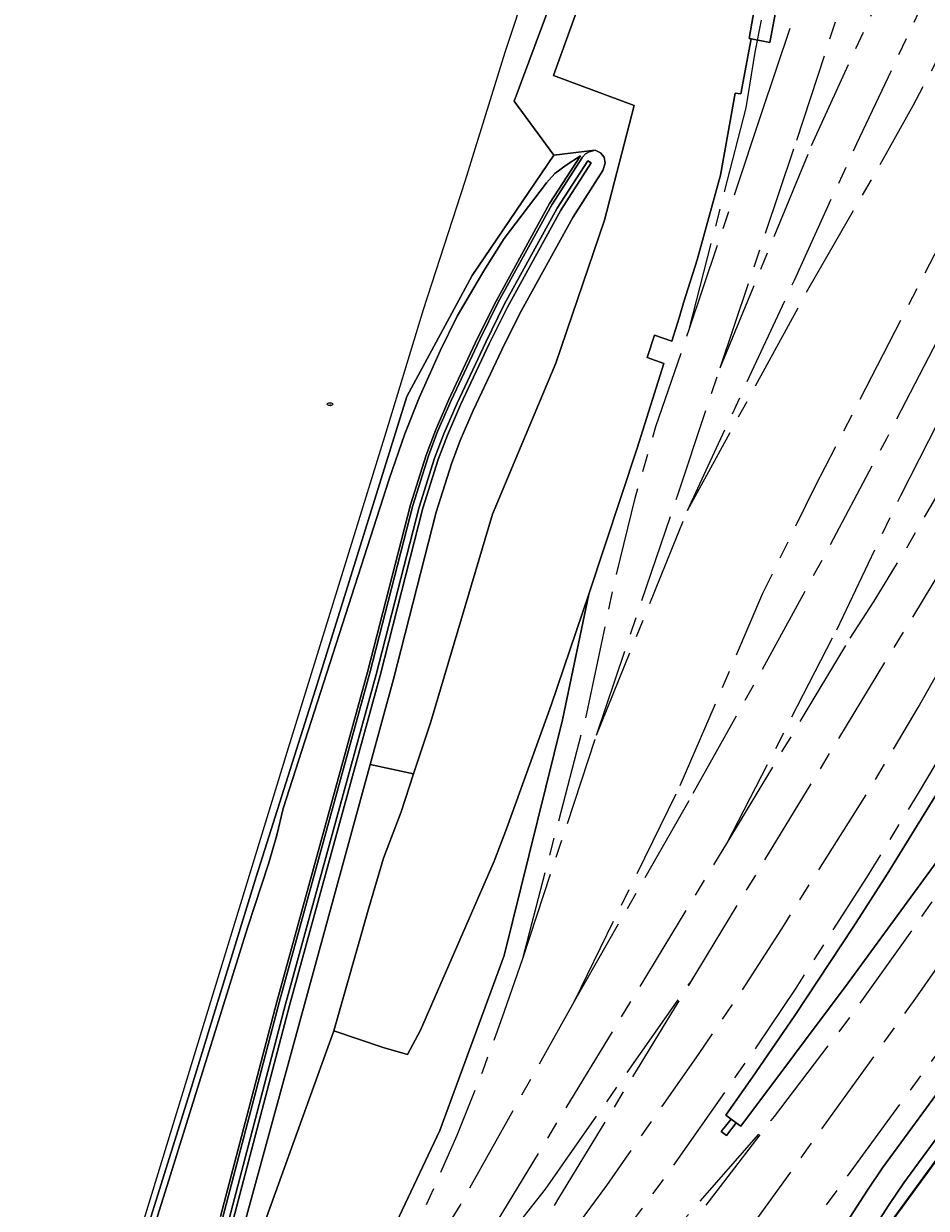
# Model space of a CAD drawing. Header units: metres. Extents: x 187482 to 189800, y 333582 to 335019.
# Tile 116 of 256: x 187863 to 187965, y 334447 to 334580. Entities that reach past the tile are written whole.
import ezdxf
from ezdxf.enums import TextEntityAlignment as Align

# ---------------------------------------------------------------- set-up
doc = ezdxf.new("R2010")
doc.units = ezdxf.units.M
doc.linetypes.add('AM-AS-SO', pattern=[16, 10, -2, 2, -2])
doc.layers.get('0').update_dxf_attribs({"color": 252, "lineweight": 18})
for name, color, linetype, lineweight in [('B-WE-AM-AS_SPOOR_TREIN-G', 252, 'AM-AS-SO', 18), ('B-WE-GR-GRAS-GV', 252, 'Continuous', 18), ('B-WE-GR-HAAG-G', 252, 'GR-HAAG1-SO', 18), ('B-WE-GR-STRUIK-GV', 252, 'Continuous', 18), ('B-WE-GW-TALUD_KRUIN-G', 252, 'Continuous', 18), ('B-WE-IE-MEUBILAIR-S', 252, 'Continuous', 18), ('B-WE-IE-TERREINAFSCHEIDING_KUNSTMATIG_HEKWERK-G', 252, 'IE-TERREINAFSCHEIDING_KUNSTMATIG-SO', 18), ('B-WE-KW-KUNSTWERK_PERRON-GV', 252, 'Continuous', 18), ('B-WE-OG-TERREIN_ERF-GV', 252, 'Continuous', 18), ('B-WE-OG-TERREIN_OEVER-GV', 252, 'Continuous', 18), ('B-WE-OG-WATER_GREPPEL-GV', 252, 'Continuous', 18), ('B-WE-VH-GESLOTENVERHARDING-GV', 252, 'Continuous', 18), ('B-WE-VH-HALFVERHARDING-GV', 252, 'Continuous', 18), ('B-WE-VH-OPENVERHARDING-GV', 252, 'Continuous', 18)]:
    doc.layers.add(name, color=color, linetype=linetype, lineweight=lineweight)
doc.styles.add('NLCS-ISO', font='NLCS-ISO.ttf')
doc.linetypes.add('GR-HAAG1-SO', pattern='A,6,[176,NLCS.SHX,S=0.125,R=0,X=0,Y=0],-2', length=8)
doc.linetypes.add('IE-TERREINAFSCHEIDING_KUNSTMATIG-SO', pattern='A,4,[82,NLCS.SHX,S=0.75,R=90,X=0,Y=0],4,-2', length=10)

# ---------------------------------------------------------------- blocks, each defined once
blk = doc.blocks.new('SIE-MEUBILAIR_PUT_BRANDKRAAN-SO')
blk.add_ellipse((0, 0), major_axis=(1.25, 0), ratio=0.54)
at = {"style": 'NLCS-ISO'}
blk.add_text('bk', height=0.75, dxfattribs=at).set_placement((0.03, 0), align=Align.MIDDLE_CENTER)

msp = doc.modelspace()

# ---------------------------------------------------------------- linework, layer by layer
at = {"layer": 'B-WE-AM-AS_SPOOR_TREIN-G', "flags": 128}
for points in [[(187938.431, 334472.273), (187966.887, 334519.041), (187975.391, 334533.802), (187979.385, 334541.083), (187985.197, 334552.093), (187990.049, 334561.499), (187995.142, 334571.816), (188001.43, 334584.955), (188005.756, 334594.295), (188016.478, 334617.98), (188024.761, 334636.572), (188035.223, 334661.425), (188041.413, 334677.004), (188047.762, 334693.676), (188115.331, 334876.742), (188136.513, 334934.348), (188158.323, 334993.195), (188161.255, 335001.363), (188165.792, 335014.428), (188166.464, 335016.548)], [(187938.672, 334493.436), (187946.116, 334506.742), (187954.113, 334521.419), (187960.454, 334533.371), (187966.931, 334545.875), (187973.813, 334559.553), (187981.266, 334574.814), (187988.057, 334588.974), (187993.186, 334599.933), (188000.593, 334616.074), (188008.727, 334634.325), (188017.293, 334653.815), (188024.408, 334670.949), (188038.032, 334706.632), (188058.672, 334762.709), (188074.827, 334806.249), (188083.775, 334830.9), (188089.471, 334846.134), (188103.401, 334884.1), (188118.557, 334924.41), (188125.223, 334942.945), (188130.53, 334957.434), (188142.619, 334990.031), (188148.213, 335006.17), (188151.51, 335016.548)], [(187954.837, 334511.83), (187962.043, 334526.969), (187966.248, 334535.208), (187975.563, 334552.636), (187981.525, 334564.406), (187986.208, 334574.368), (188005.795, 334617.252), (188016.658, 334641.249), (188019.742, 334648.181), (188024.766, 334659.83), (188029.569, 334671.414), (188034.186, 334683.204), (188051.598, 334730.354), (188060.422, 334753.748), (188069.061, 334777.643), (188086.49, 334825.063), (188095.09, 334848.753), (188109.193, 334886.524), (188117.534, 334909.516), (188150.216, 334998.254), (188156.189, 335015.643), (188156.464, 335016.548)], [(187956.355, 334510.895), (187959.044, 334515.059), (187962.514, 334520.746), (187970.564, 334534.526), (187979.988, 334552.024), (187985.446, 334562.992), (187988.169, 334568.548), (187998.707, 334590.625), (188007.43, 334609.632), (188027.44, 334654.643), (188030.3, 334661.501), (188033.429, 334669.335), (188043.97, 334696.757), (188093.468, 334831.115), (188101.653, 334853.228), (188109.488, 334874.097), (188118.162, 334897.684), (188126.498, 334920.915), (188134.585, 334942.418), (188145.188, 334971.724), (188150.494, 334985.887), (188155.219, 334998.916), (188160.485, 335014.53), (188161.083, 335016.548)], [(187916.256, 334432.315), (187920.755, 334438.174), (187928.935, 334449.311), (187939.275, 334464.045), (187943.888, 334470.833), (187948.632, 334478.187), (187958.739, 334494.234), (187964.003, 334503.084), (187969.281, 334512.371), (187974.816, 334522.348), (187980.981, 334534.027), (187989.084, 334549.899), (187997.28, 334566.738), (188005.51, 334584.113), (188013.748, 334601.918), (188020.456, 334616.659), (188030.715, 334639.851), (188040.092, 334662.068), (188051.048, 334689.775), (188056.472, 334704.06), (188072.17, 334746.598), (188081.808, 334773.185)], [(187917.202, 334426.044), (187931.393, 334444.644), (187934.96, 334449.452), (187945.858, 334464.958), (187950.257, 334471.522), (187958.204, 334483.959), (187964.047, 334493.447), (187969.483, 334502.659), (187975.526, 334513.22), (187981.554, 334524.336), (187987.318, 334535.468), (187992.609, 334546.137), (187999.019, 334559.596), (188006.44, 334575.467), (188024.831, 334615.418), (188034.439, 334636.944), (188042.716, 334656.552), (188050.509, 334676.156), (188057.969, 334695.755), (188086.016, 334771.69)], [(187944.645, 334570.599), (187945.659, 334576.843), (187948.65, 334591.929), (187949.871, 334598.944), (187953.116, 334615.943), (187958.091, 334642.787), (187959.142, 334648.03), (187960.952, 334657.603), (187962.264, 334663.821), (187963.73, 334669.841), (187964.862, 334674.376), (187966.346, 334679.462), (187967.832, 334684.012), (187970.854, 334692.465), (187977.211, 334709.563), (187982.373, 334723.42)], [(187857.924, 334324.118), (187861.126, 334327.444), (187869.403, 334336.405), (187877.381, 334345.633), (187885.052, 334355.117), (187907.055, 334383.766), (187919.446, 334400.306), (187964.037, 334461.269), (188014.121, 334529.555), (188019.373, 334536.952), (188024.886, 334545.059), (188030.999, 334554.291), (188033.928, 334558.91), (188041.848, 334572.091), (188047.589, 334581.858), (188054.325, 334594.331), (188058.42, 334602.463), (188063.933, 334614.001), (188068.761, 334624.627), (188073.46, 334635.607), (188076.268, 334642.517), (188085.612, 334667.598), (188104.52, 334718.62)], [(187946.409, 334570.073), (187955.637, 334597.62), (187969.388, 334637.658), (187982.349, 334674.361), (187998.219, 334717.391)], [(187952.002, 334566.367), (187959.204, 334582.114), (187990.113, 334648.603), (187998.298, 334667.591), (188002.125, 334676.956), (188009.914, 334697.146), (188011.509, 334701.061), (188015.336, 334710.878)], [(187950.059, 334551.199), (187957.086, 334566.562), (187964.544, 334582.33), (187977.862, 334611.21), (187987.403, 334631.569), (187996.85, 334652.505), (188004.717, 334670.913), (188014.314, 334695.475), (188019.739, 334709.269)], [(187951.725, 334550.372), (187960.07, 334564.823), (187963.45, 334570.86), (187966.528, 334576.751), (187969.051, 334581.769), (187978.542, 334601.765), (187988.233, 334622.487), (187999.836, 334648.12), (188002.456, 334654.061), (188006.825, 334664.352), (188014.166, 334682.62), (188017.282, 334690.61), (188023.798, 334707.545)], [(187937.215, 334494.31), (187946.507, 334515.968), (187952.418, 334527.978), (187965.835, 334554.04), (187972.079, 334566.428), (187977.089, 334576.523), (187983.81, 334590.62), (188006.741, 334640.833), (188013.517, 334656.34), (188019.922, 334671.684), (188026.931, 334689.607)], [(187950.337, 334566.95), (187954.893, 334580.885)], [(187938.204, 334545.639), (187944.645, 334570.599)], [(187938.204, 334545.639), (187946.409, 334570.073)], [(187941.712, 334541.326), (187950.337, 334566.95)], [(187941.712, 334541.326), (187952.002, 334566.367)], [(187938.018, 334525.268), (187950.059, 334551.199)], [(187938.018, 334525.268), (187951.725, 334550.372)], [(187926.68, 334502.406), (187929.829, 334517.277), (187932.128, 334526.664), (187934.466, 334534.729), (187938.204, 334545.639)], [(187936.927, 334527.049), (187941.712, 334541.326)], [(187947.803, 334457.06), (187956.858, 334468.919), (187965.824, 334481.552), (187984.162, 334508.334), (188003.004, 334537.255)], [(187927.77, 334499.965), (187936.927, 334527.049)], [(187927.77, 334499.965), (187938.018, 334525.268)], [(187942.461, 334487.805), (187954.837, 334511.83)], [(187942.461, 334487.805), (187956.355, 334510.895)], [(187919.469, 334474.856), (187926.68, 334502.406)], [(187919.469, 334474.856), (187927.77, 334499.965)], [(187934.4, 334429.753), (187950.982, 334452.625), (187963.922, 334470.645), (187974.979, 334486.553), (187981.823, 334496.664)], [(187925.293, 334470.059), (187937.215, 334494.31)], [(187925.293, 334470.059), (187938.672, 334493.436)], [(187916.05, 334444.366), (187942.461, 334487.805)], [(187903.697, 334436.207), (187907.839, 334445.292), (187912.072, 334454.958), (187914.979, 334462.178), (187917.421, 334468.902), (187919.469, 334474.856)], [(187922.041, 334448.898), (187938.431, 334472.273)], [(187923.534, 334447.871), (187938.431, 334472.273)], [(187905.348, 334435.274), (187912.41, 334447.036), (187925.293, 334470.059)], [(187928.875, 334435.526), (187947.803, 334457.06)], [(187930.326, 334434.433), (187947.803, 334457.06)], [(187917.569, 334443.253), (187922.041, 334448.898)], [(187914.703, 334433.399), (187923.534, 334447.871)]]:
    msp.add_lwpolyline(points, dxfattribs=at)
at = {"layer": 'B-WE-GR-GRAS-GV', "flags": 128}
for points in [[(187947.872, 334427.315), (187963.512, 334448.733), (187966.556, 334452.902), (188001.978, 334501.409), (188009.558, 334511.938), (188009.969, 334512.509), (188027.235, 334536.494), (188034.408, 334547.092), (188047.724, 334568.253), (188055.362, 334582.038)], [(188054.173, 334582.489), (188052.106, 334579.16), (188046.51, 334569.41), (188039.064, 334555.947), (188037.717, 334553.702), (188035.949, 334551.042), (188026.077, 334536.862), (188017.752, 334525.043), (188007.41, 334511.278), (187992.595, 334490.753), (187962.387, 334449.58), (187960.738, 334447.155), (187955.228, 334438.614)]]:
    msp.add_lwpolyline(points, dxfattribs=at)
at = {"layer": 'B-WE-GR-GRAS-GV'}
msp.add_lwpolyline([(187888.851, 334440.832), (187898.211, 334466.694), (187902.125, 334480.551), (187903.797, 334486.119), (187905.777, 334491.369), (187907.179, 334495.614), (187902.27, 334496.692), (187888.154, 334445.137)], dxfattribs=at)
at = {"layer": 'B-WE-GR-HAAG-G', "ltscale": 0.2, "flags": 128}
msp.add_lwpolyline([(187866.299, 334411.395), (187867.167, 334414.132), (187868.795, 334419.261), (187892.943, 334498.065), (187904.098, 334534.079), (187908.274, 334547.908), (187913.002, 334562.354), (187917.479, 334576.849), (187922.726, 334592.722), (187935.081, 334630.664), (187948.15, 334666.558), (187954.353, 334667.197)], dxfattribs=at)
at = {"layer": 'B-WE-GR-STRUIK-GV', "flags": 128}
for points in [[(187924.381, 334587.176), (187918.508, 334571.343), (187922.984, 334565.274), (187927.614, 334565.838), (187928.21, 334565.541), (187928.642, 334565.023), (187928.752, 334564.376), (187928.506, 334563.547), (187925.093, 334558.261), (187919.141, 334547.43), (187917.108, 334543.337), (187913.902, 334536.509), (187912.434, 334533.141), (187911.441, 334530.512), (187909.724, 334525.083), (187904.911, 334506.294), (187902.27, 334496.692), (187907.179, 334495.614), (187909.084, 334501.382), (187916.073, 334524.838), (187923.184, 334541.834), (187928.664, 334557.962), (187932.031, 334570.848), (187922.917, 334574.23), (187930.597, 334595.451)], [(187885.695, 334445.731), (187892.04, 334469.876), (187902.252, 334507), (187907.078, 334525.839), (187908.84, 334531.414), (187909.885, 334534.177), (187911.395, 334537.643), (187914.63, 334544.534), (187916.703, 334548.705), (187922.729, 334559.671), (187926.195, 334565.039), (187926.537, 334565.403), (187926.955, 334565.648), (187927.614, 334565.838), (187922.984, 334565.274), (187913.777, 334551.719), (187906.429, 334538.082), (187896.138, 334505.128), (187889.444, 334484.053), (187882.167, 334460.353), (187868.438, 334416.461)], [(187885.428, 334445.805), (187891.773, 334469.948), (187901.984, 334507.071), (187906.812, 334525.916), (187908.579, 334531.505), (187909.628, 334534.282), (187911.143, 334537.758), (187914.381, 334544.655), (187916.457, 334548.833), (187922.491, 334559.813), (187925.962, 334565.189), (187924.361, 334564.139), (187923.098, 334563.197), (187922.127, 334562.153), (187917.381, 334555.868), (187915.085, 334552.254), (187912.094, 334547.125), (187910.174, 334543.238), (187907.8, 334537.934), (187906.191, 334533.893), (187904.422, 334528.81), (187892.472, 334491.721), (187891.771, 334488.723), (187890.875, 334485.624), (187888.481, 334478.292), (187879.625, 334449.906), (187870.176, 334419.999)], [(187870.176, 334419.999), (187879.625, 334449.906), (187888.481, 334478.292), (187890.875, 334485.624), (187891.771, 334488.723), (187892.472, 334491.721), (187904.422, 334528.81), (187906.191, 334533.893), (187907.8, 334537.934), (187910.174, 334543.238), (187912.094, 334547.125), (187915.085, 334552.254), (187917.381, 334555.868), (187922.127, 334562.153), (187923.098, 334563.197), (187924.361, 334564.139), (187925.962, 334565.189), (187922.491, 334559.813), (187916.457, 334548.833), (187914.381, 334544.655), (187911.143, 334537.758), (187909.628, 334534.282), (187908.579, 334531.505), (187906.812, 334525.916), (187901.984, 334507.071), (187891.773, 334469.948), (187885.428, 334445.805)]]:
    msp.add_lwpolyline(points, dxfattribs=at)
at = {"layer": 'B-WE-GW-TALUD_KRUIN-G', "flags": 128}
msp.add_lwpolyline([(187925.962, 334565.189), (187924.361, 334564.139), (187923.098, 334563.197), (187922.127, 334562.153), (187917.381, 334555.868), (187915.085, 334552.254), (187912.094, 334547.125), (187910.174, 334543.238), (187907.8, 334537.934), (187906.191, 334533.893), (187904.422, 334528.81), (187892.472, 334491.721), (187891.771, 334488.723), (187890.875, 334485.624), (187888.481, 334478.292), (187879.625, 334449.906), (187870.176, 334419.999)], dxfattribs=at)
at = {"layer": 'B-WE-IE-TERREINAFSCHEIDING_KUNSTMATIG_HEKWERK-G', "ltscale": 0.2, "flags": 128}
for points in [[(187867.429, 334410.904), (187868.438, 334416.461), (187882.167, 334460.353), (187889.444, 334484.053), (187896.138, 334505.128), (187906.429, 334538.082), (187913.777, 334551.719), (187922.984, 334565.274), (187918.508, 334571.343), (187924.381, 334587.176), (187931.943, 334607.186), (187936.779, 334620.586), (187942.27, 334634.707), (187948.098, 334649.985), (187955.577, 334670.727), (187957.982, 334677.232), (187958.526, 334677.025), (187960.412, 334681.823), (187959.818, 334682.067), (187962.087, 334687.867), (187966.22, 334698.907), (187966.911, 334701.147), (187969.455, 334708.035), (187971.442, 334713.257), (187973.839, 334719.605), (187977.887, 334730.567), (187986.88, 334727.228), (187997.421, 334723.263), (188002.14, 334721.58), (188004.311, 334720.725), (188015.561, 334716.645), (188022.525, 334714.024), (188026.954, 334712.419), (188027.92, 334714.667), (188028.708, 334716.927), (188029.459, 334719.09), (188033.679, 334730.365), (188036.309, 334737.597), (188038.882, 334744.597), (188040.304, 334748.36), (188044.63, 334760.164), (188047.344, 334767.5), (188049.577, 334773.439), (188052.341, 334781.207), (188051.604, 334781.491), (188049.529, 334782.197)], [(187945.747, 334409.26), (187942.23, 334411.838), (187938.409, 334414.679), (187941.544, 334418.768), (187949.26, 334429.122), (187954.548, 334436.264), (187959.882, 334443.557), (187961.482, 334445.848), (187975.096, 334464.5), (188001.978, 334501.409), (188027.235, 334536.494), (188034.408, 334547.092), (188042.455, 334559.442), (188044.537, 334562.852), (188048.069, 334568.785), (188049.146, 334570.847), (188052.209, 334576.078), (188056.186, 334582.776), (188057.156, 334584.934), (188056.09, 334588.986), (188058.249, 334593.106)], [(187966.576, 334452.868), (187947.898, 334427.295)]]:
    msp.add_lwpolyline(points, dxfattribs=at)
at = {"layer": 'B-WE-KW-KUNSTWERK_PERRON-GV', "flags": 128}
msp.add_lwpolyline([(188177.852, 335016.548), (188177.083, 335014.334), (188163.437, 334976.889), (188140.554, 334914.922), (188117.013, 334850.333), (188100.254, 334805.433), (188054.082, 334680.376), (188042.657, 334651.301), (188036.333, 334636.488), (188032.047, 334626.75), (188011.447, 334581.851), (187998.097, 334553.431), (187991.594, 334539.848), (187987.831, 334532.379), (187984.205, 334525.348), (187978.803, 334515.34), (187974.49, 334507.671), (187970.676, 334501.053), (187966.362, 334493.834), (187960.523, 334484.339), (187956.697, 334478.384), (187950.108, 334468.425), (187945.357, 334461.482), (187942.428, 334457.329)], dxfattribs=at)
at = {"layer": 'B-WE-KW-KUNSTWERK_PERRON-GV'}
msp.add_lwpolyline([(187942.428, 334457.329), (187942.331, 334457.191), (187942.925, 334456.754), (187943.49, 334456.34), (187944.014, 334455.955), (187956.117, 334472.093), (187967.996, 334488.307)], dxfattribs=at)
at = {"layer": 'B-WE-OG-TERREIN_ERF-GV', "flags": 128}
for points in [[(187868.438, 334416.461), (187882.167, 334460.353), (187889.444, 334484.053), (187896.138, 334505.128), (187906.429, 334538.082), (187913.777, 334551.719), (187922.984, 334565.274), (187918.508, 334571.343), (187924.381, 334587.176), (187931.943, 334607.186)], [(187969.811, 334446.603), (187968.564, 334449.476), (187966.556, 334452.902), (187963.512, 334448.733), (187947.872, 334427.315)]]:
    msp.add_lwpolyline(points, dxfattribs=at)
at = {"layer": 'B-WE-OG-TERREIN_OEVER-GV', "flags": 128}
for points in [[(187888.154, 334445.137), (187902.27, 334496.692), (187904.911, 334506.294), (187909.724, 334525.083), (187911.441, 334530.512), (187912.434, 334533.141), (187913.902, 334536.509), (187917.108, 334543.337), (187919.141, 334547.43), (187925.093, 334558.261), (187928.506, 334563.547), (187928.752, 334564.376), (187928.642, 334565.023), (187928.21, 334565.541), (187927.614, 334565.838), (187926.955, 334565.648), (187926.537, 334565.403), (187926.195, 334565.039), (187922.729, 334559.671), (187916.703, 334548.705), (187914.63, 334544.534), (187911.395, 334537.643), (187909.885, 334534.177), (187908.84, 334531.414), (187907.078, 334525.839), (187902.252, 334507), (187892.04, 334469.876), (187885.695, 334445.731)], [(187886.405, 334445.536), (187892.751, 334469.685), (187902.963, 334506.811), (187907.786, 334525.637), (187909.536, 334531.173), (187910.567, 334533.9), (187912.066, 334537.34), (187915.293, 334544.214), (187917.355, 334548.364), (187923.361, 334559.294), (187926.813, 334564.64), (187927.19, 334564.396), (187923.747, 334559.064), (187917.753, 334548.156), (187915.697, 334544.019), (187912.475, 334537.155), (187910.983, 334533.731), (187909.96, 334531.026), (187908.218, 334525.514), (187903.397, 334506.696), (187893.185, 334469.568), (187886.838, 334445.417)]]:
    msp.add_lwpolyline(points, dxfattribs=at)
at = {"layer": 'B-WE-OG-WATER_GREPPEL-GV', "flags": 128}
msp.add_lwpolyline([(187886.838, 334445.417), (187893.185, 334469.568), (187903.397, 334506.696), (187908.218, 334525.514), (187909.96, 334531.026), (187910.983, 334533.731), (187912.475, 334537.155), (187915.697, 334544.019), (187917.753, 334548.156), (187923.747, 334559.064), (187927.19, 334564.396), (187926.813, 334564.64), (187923.361, 334559.294), (187917.355, 334548.364), (187915.293, 334544.214), (187912.066, 334537.34), (187910.567, 334533.9), (187909.536, 334531.173), (187907.786, 334525.637), (187902.963, 334506.811), (187892.751, 334469.685), (187886.405, 334445.536)], dxfattribs=at)
at = {"layer": 'B-WE-VH-GESLOTENVERHARDING-GV', "flags": 128}
for points in [[(187945.192, 334578.367), (187947.306, 334577.933), (187948.286, 334583.173), (187958.465, 334637.61), (187963.28, 334662.525), (187963.165, 334662.551), (187960.898, 334663.057), (187960.643, 334661.755), (187960.239, 334659.691), (187957.299, 334644.656), (187953.471, 334624.139), (187950.138, 334606.003), (187946.552, 334587.488), (187944.962, 334578.414)], [(187942.399, 334454.933), (187943.49, 334456.34), (187942.925, 334456.754), (187941.827, 334455.369)]]:
    msp.add_lwpolyline(points, close=True, dxfattribs=at)
at = {"layer": 'B-WE-VH-HALFVERHARDING-GV'}
for points in [[(187943.49, 334456.34), (187942.399, 334454.933), (187941.827, 334455.369), (187942.925, 334456.754), (187942.331, 334457.191), (187942.428, 334457.329), (187945.357, 334461.482), (187950.108, 334468.425), (187956.697, 334478.384), (187960.523, 334484.339), (187966.362, 334493.834), (187970.676, 334501.053), (187974.49, 334507.671), (187978.803, 334515.34), (187984.205, 334525.348), (187987.831, 334532.379), (187991.594, 334539.848), (187998.097, 334553.431), (188011.447, 334581.851), (188032.047, 334626.75), (188036.333, 334636.488), (188042.657, 334651.301), (188054.082, 334680.376), (188100.254, 334805.433)], [(187948.286, 334583.173), (187947.306, 334577.933), (187945.192, 334578.367), (187944.04, 334572.159), (187943.381, 334572.246), (187941.747, 334563.012), (187939.124, 334553.498), (187937.583, 334548.638), (187937.08, 334546.964), (187936.262, 334544.337), (187934.31, 334545.008), (187933.486, 334542.493), (187935.374, 334541.827), (187932.352, 334532.295), (187926.894, 334515.848), (187923.953, 334501.695), (187917.365, 334475.183), (187910.142, 334455.498), (187903.316, 334441.052)]]:
    msp.add_lwpolyline(points, dxfattribs=at)
at = {"layer": 'B-WE-VH-HALFVERHARDING-GV', "flags": 128}
for points in [[(187955.228, 334438.614), (187960.738, 334447.155), (187962.387, 334449.58), (187992.595, 334490.753), (188007.41, 334511.278), (188017.752, 334525.043), (188026.077, 334536.862), (188035.949, 334551.042), (188037.717, 334553.702), (188039.064, 334555.947), (188046.51, 334569.41), (188052.106, 334579.16), (188054.173, 334582.489)], [(188049.581, 334580.668), (188043.948, 334570.853), (188036.516, 334557.416), (188035.23, 334555.274), (188033.521, 334552.703), (188023.666, 334538.545), (188016.554, 334528.449), (188015.755, 334528.882), (188013.282, 334525.469), (188013.878, 334524.783), (188005.042, 334513.022), (187990.218, 334492.485), (187959.985, 334451.277), (187958.281, 334448.772), (187952.813, 334440.294)], [(187952.813, 334440.294), (187958.281, 334448.772), (187959.985, 334451.277), (187990.218, 334492.485), (188005.042, 334513.022), (188013.878, 334524.783), (188013.282, 334525.469), (188010.489, 334527.534), (188005.914, 334530.444), (188002.327, 334532.582), (187999.286, 334534.394), (187995.88, 334529.113), (187991.418, 334522.192), (187986.086, 334514.315), (187980.287, 334505.747), (187967.996, 334488.307), (187956.117, 334472.093), (187944.014, 334455.955), (187943.49, 334456.34)]]:
    msp.add_lwpolyline(points, dxfattribs=at)
msp.add_lwpolyline([(187898.211, 334466.694), (187888.851, 334440.832), (187880.225, 334414.918), (187884.758, 334412.916), (187891.402, 334422.739), (187892.843, 334422.659), (187895.22, 334424.383), (187903.316, 334441.052), (187910.142, 334455.498), (187917.365, 334475.183), (187923.953, 334501.695), (187926.894, 334515.848), (187922.668, 334503.371), (187917.629, 334489.451), (187916.241, 334485.808), (187907.939, 334466.775), (187906.472, 334464.043), (187903.752, 334464.836)], close=True, dxfattribs=at)
at = {"layer": 'B-WE-VH-OPENVERHARDING-GV', "flags": 128}
msp.add_lwpolyline([(187930.597, 334595.451), (187922.917, 334574.23), (187932.031, 334570.848), (187928.664, 334557.962), (187923.184, 334541.834), (187916.073, 334524.838), (187909.084, 334501.382), (187907.179, 334495.614), (187905.777, 334491.369), (187903.797, 334486.119), (187902.125, 334480.551), (187898.211, 334466.694), (187903.752, 334464.836), (187906.472, 334464.043), (187907.939, 334466.775), (187916.241, 334485.808), (187917.629, 334489.451), (187922.668, 334503.371), (187926.894, 334515.848), (187932.352, 334532.295), (187935.374, 334541.827), (187933.486, 334542.493), (187934.31, 334545.008), (187936.262, 334544.337), (187937.08, 334546.964), (187937.583, 334548.638), (187939.124, 334553.498), (187941.747, 334563.012), (187943.381, 334572.246), (187944.04, 334572.159), (187945.192, 334578.367), (187944.962, 334578.414), (187946.552, 334587.488)], dxfattribs=at)

# ---------------------------------------------------------------- block references
at = {"layer": 'B-WE-IE-MEUBILAIR-S', "xscale": 0.25, "yscale": 0.25, "zscale": 0.25}
msp.add_blockref('SIE-MEUBILAIR_PUT_BRANDKRAAN-SO', (187897.765, 334537.232), dxfattribs=at)

doc.saveas('drawing.dxf')
